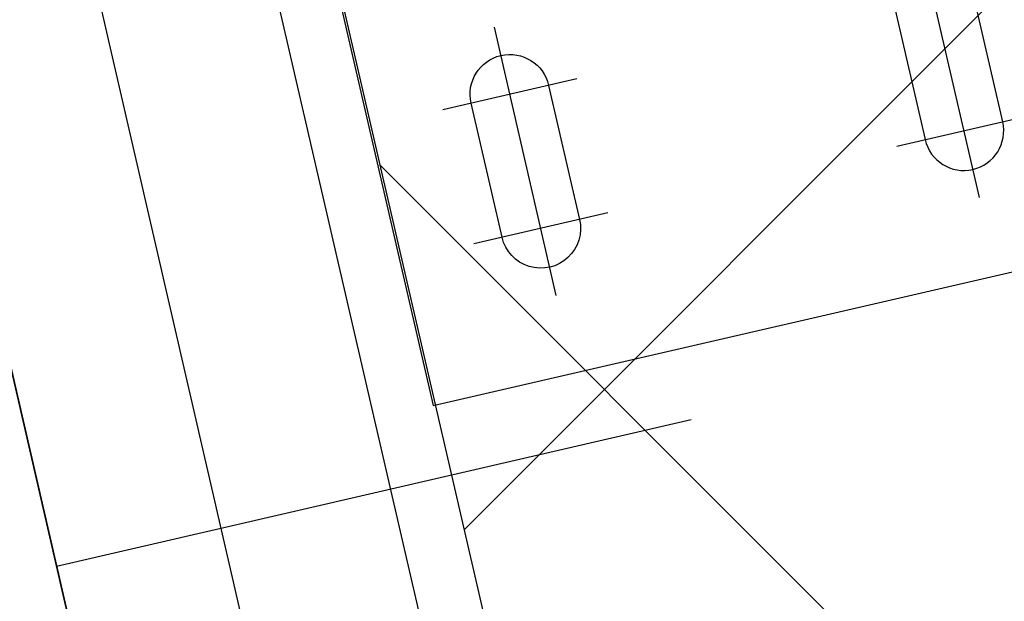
# Model space of a CAD drawing. Header units: centimetres. Extents: x -15121 to 17422, y -60492 to 0.
# Tile 75 of 256: x 1096 to 1110, y -30013 to -30005. Entities that reach past the tile are written whole.
import ezdxf

# ---------------------------------------------------------------- set-up
doc = ezdxf.new("R2010")
doc.units = ezdxf.units.CM
doc.header["$LTSCALE"] = 60
for name, pattern in [('0', [0]), ('DP', [0.5, 0.3, -0.2]), ('IZD', [0.3, 0.15, -0.15])]:
    doc.linetypes.add(name, pattern=pattern)
for name, color, linetype in [('A-OKN', 3, 'Continuous'), ('AIKA podłoga deski cała', 2, 'Continuous'), ('AIKA podłoga deski pod meble', 6, 'Continuous'), ('AIKA powierzchnie2', 2, 'Continuous'), ('AIKA sufity podwieszane', 8, 'Continuous'), ('AIKA wymiarowanie ogólne rzut2', 7, 'Continuous'), ('AIKA ŚCIANA2', 8, 'Continuous'), ('BSP podkonstrukcja', 8, 'Continuous'), ('podciagi i nadproza', 7, 'DP'), ('RI-PROFILE', 8, 'Continuous'), ('słupy', 1, 'Continuous')]:
    doc.layers.add(name, color=color, linetype=linetype)
doc.styles.add('wymiar', font='txt.shx', dxfattribs={"width": 0.6})
doc.dimstyles.new('Dwudziestka', dxfattribs={"dimtxt": 7, "dimasz": 0.7, "dimexe": 5, "dimexo": 0, "dimgap": 2.5, "dimtad": 1, "dimtoh": 1, "dimdec": 3, "dimrnd": 0.5, "dimdsep": 46, "dimtxsty": 'wymiar', "dimblk": 'znacznik', "dimcen": 0, "dimdle": 5, "dimse1": 1, "dimse2": 1, "dimclrd": 256, "dimclre": 256, "dimclrt": 256, "dimadec": 0, "dimazin": 0, "dimtfac": 0.4, "dimtdec": 3, "dimtix": 1, "dimtofl": 0, "dimtmove": 2, "dimatfit": 3, "dimldrblk": 'znacznik', "dimfxl": 1, "dimtolj": 1, "dimarcsym": 0})

# ---------------------------------------------------------------- blocks, each defined once
blk = doc.blocks.new('SL podciągi restauracja')
at = {"layer": 'podciagi i nadproza'}
blk.add_lwpolyline([(578.232, -27674.064), (554.847, -27679.463), (500.859, -27445.614), (524.244, -27440.215), (578.232, -27674.064)], dxfattribs=at)
at = {"layer": 'słupy', "color": 4, "linetype": 'IZD'}
blk.add_lwpolyline([(504.683, -27462.178), (528.068, -27456.779), (522.669, -27433.394), (499.285, -27438.793)], close=True, dxfattribs=at)
blk = doc.blocks.new('znacznik')
at = {"color": 0}
for points in [[(0, -5), (0, 5)], [(-4, 0), (4, 0)]]:
    blk.add_lwpolyline(points, dxfattribs=at)
at = {"color": 1}
blk.add_lwpolyline([(-2.121, -2.121), (2.121, 2.121)], dxfattribs=at)
blk = doc.blocks.new('*D5376')
at = {"layer": 'AIKA wymiarowanie ogólne rzut2', "lineweight": -2, "transparency": 16777216}
blk.add_line((1090.253, -29865.615), (1674.485, -29730.734), dxfattribs=at)
at = {"layer": 'Defpoints', "color": 0, "transparency": 16777216}
for p in [(1675.167, -29730.577), (1760.44, -30099.934), (1174.844, -30235.13)]:
    blk.add_point(p, dxfattribs=at)
at = {"layer": 'AIKA wymiarowanie ogólne rzut2', "linetype": 'ByBlock', "lineweight": -2, "transparency": 16777216, "xscale": 0.7, "yscale": 0.7, "zscale": 0.7}
for p, rotation in [((1675.167, -29730.577), 12.99999999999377), ((1089.571, -29865.772), 192.9999999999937)]:
    blk.add_blockref('znacznik', p, dxfattribs=dict(at, rotation=rotation))
at = {"layer": 'AIKA wymiarowanie ogólne rzut2', "transparency": 16777216, "insert": (1381.019, -29792.328), "char_height": 7, "attachment_point": 5, "rotation": 13, "style": 'wymiar'}
blk.add_mtext('\\A1;601', dxfattribs=at)
blk = doc.blocks.new('*D7276')
at = {"layer": 'AIKA wymiarowanie ogólne rzut2', "lineweight": -2, "transparency": 16777216}
blk.add_line((1331.903, -30726.278), (1118.755, -29802.96), dxfattribs=at)
at = {"layer": 'Defpoints', "color": 0, "transparency": 16777216}
for p in [(1118.598, -29802.278), (1090.735, -29808.71), (1304.198, -30733.392)]:
    blk.add_point(p, dxfattribs=at)
at = {"layer": 'AIKA wymiarowanie ogólne rzut2', "lineweight": -2, "transparency": 16777216, "xscale": 0.7, "yscale": 0.7, "zscale": 0.7}
for p, rotation in [((1118.598, -29802.278), 102.999035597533), ((1332.061, -30726.96), 282.999035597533)]:
    blk.add_blockref('znacznik', p, dxfattribs=dict(at, rotation=rotation))
at = {"layer": 'AIKA wymiarowanie ogólne rzut2', "transparency": 16777216, "insert": (1231.175, -30263.269), "char_height": 7, "attachment_point": 5, "rotation": 282.999, "style": 'wymiar'}
blk.add_mtext('\\A1;949', dxfattribs=at)

msp = doc.modelspace()

# ---------------------------------------------------------------- hatches: boundary and pattern name
at = {"layer": 'AIKA sufity podwieszane', "transparency": 33554610}
h = msp.add_hatch(dxfattribs=at)
h.set_pattern_fill('ANSI37', color=256, scale=2.771036)
h.set_pattern_definition([(45, (5073.432, 672.602), (-6.221154, 6.221154), []), (135, (5073.432, 672.602), (-6.221154, -6.221154), [])])
h.paths.add_polyline_path([(1895.3422, -29622.938), (1051.961, -29817.6477), (1083.6791, -29955.0339), (1108.8373, -29949.2257), (1118.7352, -29992.098), (1098.8606, -29996.6864), (1151.9491, -30226.6377), (1171.8236, -30222.0493), (1195.98, -30326.6818), (1176.0567, -30331.2815), (1229.1072, -30560.8465), (1247.0331, -30556.708), (1258.8797, -30599.1305), (1239.2948, -30603.652), (1271.0129, -30741.0382), (1888.861, -30598.3967), (1885.2618, -30582.8068), (1928.1341, -30572.909), (1931.7333, -30588.4989), (1951.2207, -30583.9999), (1954.8998, -30599.9359), (2063.0549, -30574.9663), (2055.7765, -30543.4404), (2098.6488, -30533.5425), (2102.248, -30549.1325), (2108.8207, -30547.615)])

# ---------------------------------------------------------------- linework, layer by layer
at = {"layer": 'A-OKN'}
msp.add_lwpolyline([(1108.5858, -30063.7167), (1085.7532, -29964.8181)], dxfattribs=at)
at = {"layer": 'AIKA podłoga deski cała'}
msp.add_lwpolyline([(1888.861, -30598.3967), (1266.0671, -30744.1528), (1233.9166, -30604.8937), (1258.8797, -30599.1305), (1248.9789, -30556.2588), (1229.073, -30560.8544), (1175.9846, -30330.9033), (1195.8934, -30326.3069), (1171.8236, -30222.0493), (1151.9491, -30226.6377), (1098.8606, -29996.6864), (1118.7352, -29992.098), (1108.8373, -29949.2257), (1083.5062, -29955.0738), (1051.7856, -29817.6882), (1897.5708, -29622.4235)], dxfattribs=at)
at = {"layer": 'AIKA podłoga deski pod meble'}
msp.add_line((1093.4016, -29997.9467), (1146.49, -30227.898), dxfattribs=at)
at = {"layer": 'AIKA powierzchnie2'}
msp.add_lwpolyline([(1888.861, -30598.3967), (1271.0129, -30741.0382), (1239.2948, -30603.652), (1258.8797, -30599.1305), (1247.0331, -30556.708), (1229.1072, -30560.8465), (1176.0567, -30331.2815), (1195.98, -30326.6818), (1171.8236, -30222.0493), (1151.9491, -30226.6377), (1098.8606, -29996.6864), (1118.7352, -29992.098), (1108.8373, -29949.2257), (1083.6791, -29955.0339), (1051.961, -29817.6477), (1895.3422, -29622.938)], dxfattribs=at)
at = {"layer": 'AIKA sufity podwieszane', "transparency": 33554610}
msp.add_lwpolyline([(1888.861, -30598.3967), (1271.0129, -30741.0382), (1239.2948, -30603.652), (1258.8797, -30599.1305), (1247.0331, -30556.708), (1229.1072, -30560.8465), (1176.0567, -30331.2815), (1195.98, -30326.6818), (1171.8236, -30222.0493), (1151.9491, -30226.6377), (1098.8606, -29996.6864), (1118.7352, -29992.098), (1108.8373, -29949.2257), (1083.6791, -29955.0339), (1051.961, -29817.6477), (1895.3422, -29622.938)], dxfattribs=at)
at = {"layer": 'BSP podkonstrukcja', "extrusion": (-0.97437, -0.224951, 0)}
msp.add_line((1109.5254, -30007.4733), (1108.6705, -30003.7707), dxfattribs=at)
at = {"layer": 'BSP podkonstrukcja', "extrusion": (0.97437, 0.224951, 0)}
msp.add_line((1103.6791, -30008.823), (1102.8243, -30005.1204), dxfattribs=at)
at = {"layer": 'BSP podkonstrukcja'}
for p, q in [((1103.9637, -30005.8323), (1102.1124, -30006.2598)), ((1108.386, -30006.7614), (1110.2373, -30006.3339)), ((1104.3911, -30007.6837), (1102.5398, -30008.1111))]:
    msp.add_line(p, q, dxfattribs=at)
msp.add_lwpolyline([(1111.7215, -30008.0952), (1108.2348, -29992.9925), (1098.4911, -29995.242), (1101.9778, -30010.3447)], close=True, dxfattribs=at)
for points in [[(1109.4202, -30004.5726, 1), (1108.3483, -30004.8201), (1108.7758, -30006.6714, 1), (1109.8476, -30006.4239)], [(1102.5021, -30006.1698, -1), (1103.5739, -30005.9223), (1104.0013, -30007.7736, -1), (1102.9295, -30008.0211)]]:
    msp.add_lwpolyline(points, format="xyb", close=True, dxfattribs=at)
at = {"layer": 'RI-PROFILE', "linetype": '0'}
for p, q in [((1098.9407, -30000.9003), (1150.1752, -30222.8213)), ((1147.8367, -30223.3612), (1096.6023, -30001.4402))]:
    msp.add_line(p, q, dxfattribs=at)

# ---------------------------------------------------------------- block references
at = {"layer": 'AIKA ŚCIANA2'}
msp.add_blockref('SL podciągi restauracja', (592.0924, -2550.3843), dxfattribs=at)

# ---------------------------------------------------------------- dimensions: what is measured, and where the dimension line sits
at = {"layer": 'AIKA wymiarowanie ogólne rzut2'}
for p1, p2, distance, picture, middle in [((1174.8435, -30235.1299), (1760.4399, -30099.9343), 379.0732, '*D5376', (1381.0191, -29792.3283)), ((1304.198, -30733.3917), (1090.7349, -29808.7102), -28.5954, '*D7276', (1231.1754, -30263.2693))]:
    dim = msp.add_aligned_dim(p1=p1, p2=p2, distance=distance, dimstyle='Dwudziestka', dxfattribs=at)
    dim.commit()
    dim.dimension.update_dxf_attribs({"geometry": picture, "text_midpoint": middle})

doc.saveas('drawing.dxf')
